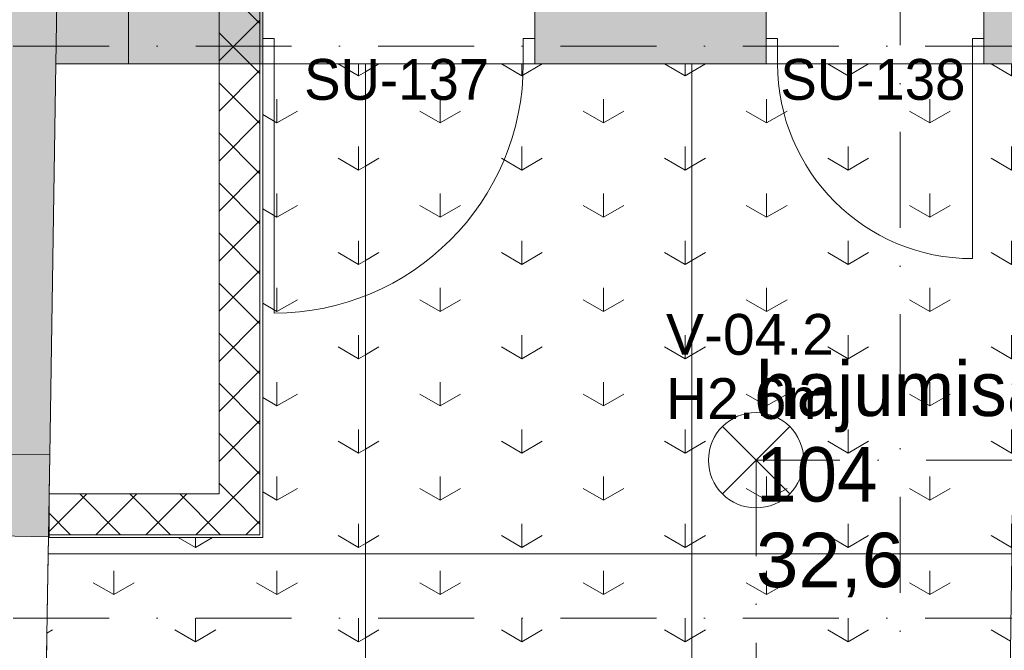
# Model space of a CAD drawing. Header units: millimetres. Extents: x -2532 to 181134, y -4151 to 53885.
# Tile 60 of 165: x 4455 to 8074, y 16077 to 18393. Entities that reach past the tile are written whole.
import ezdxf
from ezdxf.enums import TextEntityAlignment as Align

# ---------------------------------------------------------------- set-up
doc = ezdxf.new("R2010")
doc.units = ezdxf.units.MM
doc.header["$MEASUREMENT"] = 0
for name, pattern in [('Dot & Dashed', [670.277762, 352.777767, -176.388884, 0, -141.111112]), ('Hidden Line', [391.222223, 282.222223, -109]), ('Wipeout_Contour', [1000, 0, -1000])]:
    doc.linetypes.add(name, pattern=pattern)
for name, color, linetype in [('AR - Seinad SS.ol', 7, 'Continuous'), ('AR - Teljed', 7, 'Continuous'), ('AR - Vahelaed', 7, 'Continuous'), ('ARCHICAD Windows', 7, 'Continuous'), ('New_AR - Seinad SS 2', 7, 'Continuous'), ('New_ARCHICAD Door Markers', 7, 'Continuous'), ('New_SA - ripplaed', 7, 'Continuous'), ('SA - tähistused - valgustus', 7, 'Continuous'), ('SA - valgustid', 7, 'Continuous'), ('Tsoonid - Neto', 7, 'Continuous')]:
    doc.layers.add(name, color=color, linetype=linetype)
for name, color, linetype, lineweight in [('AR - Seinad SS.ol_Pen_No__221', 252, 'Continuous', 13), ('AR - Teljed_Pen_No__4', 8, 'Continuous', 13), ('AR - Vahelaed_Pen_No__221', 252, 'Continuous', 13), ('ARCHICAD Windows_Pen_No__221', 252, 'Continuous', 13), ('ARCHICAD Zone Stamps_Pen_No__6', 7, 'Continuous', 5), ('New_AR - Seinad SS 2_Pen_No__207', 5, 'Continuous', 13), ('New_AR - Seinad SS.ol_Pen_No__207', 5, 'Continuous', 13), ('New_ARCHICAD Door Markers_Pen_No__7', 7, 'Continuous', 13), ('New_ARCHICAD Doors_Pen_No__207', 5, 'Continuous', 13), ('New_SA - ripplaed_Pen_No__207', 5, 'Continuous', 9), ('SA - tähistused - valgustus_Pen_No__105', 30, 'Continuous', 5), ('SA - valgustid_Pen_No__105', 30, 'Continuous', 5)]:
    doc.layers.add(name, color=color, linetype=linetype, lineweight=lineweight)
doc.styles.add('GENERATED_STYLE_1', font='txt')
doc.styles.add('GENERATED_STYLE_2', font='txt')
doc.styles.add('GENERATED_STYLE_3', font='txt')
pattern_1 = [(90, (0, 0), (-600, 0), [86.603, -259.808]), (90, (300, 173.2), (-600, 0), [86.603, -259.808]), (30, (0, 0), (-300, 519.615), [86.603, -259.808]), (30, (0, 346.4), (-300, 519.615), [86.603, -259.808]), (150, (0, 0), (300, 519.615), [86.603, -259.808]), (150, (0, 346.4), (300, 519.615), [86.603, -259.808])]
pattern_2 = [(45, (0, 0), (-91.9239, 91.9239), []), (135, (0, 0), (91.9239, 91.9239), [])]
pattern_3 = [(0, (0, 0), (0, 173.2051), [0, -100]), (0, (50, 86.6), (0, 173.2051), [0, -100])]

# ---------------------------------------------------------------- blocks, each defined once
blk = doc.blocks.new('Slab_5_1', base_point=(1193.5, 7176.6))
at = {"layer": 'AR - Vahelaed_Pen_No__221', "linetype": 'Continuous', "flags": 128}
blk.add_lwpolyline([(15778.2, 21156.9, 0.331533), (13823.4, 18922.3), (13795.2, 18606.1), (13790.9, 18007.3), (8842.5, 18007.3), (8855.6, 18722.1), (8855.6, 20011), (8285.6, 20011), (8285.6, 21611), (4641.9, 21611), (4596.4, 18761.5), (5187.9, 18761.5), (5187.9, 16651.1), (4562.7, 16651.1), (4565, 16794.6), (1734.2, 16805.9), (1588.2, 14266.2), (1552.7, 13646.2)], format="xyb", dxfattribs=at)
blk = doc.blocks.new('Slab_9_1', base_point=(4587.9, 18231.1))
at = {"layer": 'AR - Vahelaed_Pen_No__221', "linetype": 'Continuous', "flags": 128}
blk.add_lwpolyline([(4587.9, 18231.1), (4855, 18231.1), (4855, 18758.1), (4596.4, 18761)], close=True, dxfattribs=at)
blk = doc.blocks.new('Slab_204_1', base_point=(4559.2, 16431.1))
at = {"layer": 'New_SA - ripplaed_Pen_No__207', "linetype": 'Continuous'}
h = blk.add_hatch(dxfattribs=at)
h.set_pattern_fill('Grass_0001', color=256, style=0, pattern_type=2)
h.set_pattern_definition(pattern_1)
h.paths.add_polyline_path([(4559.2, 16431.1), (4530.4, 14631.1), (5725.4, 14631.1), (5725.4, 16431.1), (5343.2, 16431.1)])
at = {"layer": 'New_SA - ripplaed_Pen_No__207', "linetype": 'Continuous', "flags": 128}
blk.add_lwpolyline([(4559.2, 16431.1), (4530.4, 14631.1), (5725.4, 14631.1), (5725.4, 16431.1), (5343.2, 16431.1)], close=True, dxfattribs=at)
blk = doc.blocks.new('Slab_205_1', base_point=(5725.4, 14631.1))
at = {"layer": 'New_SA - ripplaed_Pen_No__207', "linetype": 'Continuous'}
h = blk.add_hatch(dxfattribs=at)
h.set_pattern_fill('Grass_0001', color=256, style=0, pattern_type=2)
h.set_pattern_definition(pattern_1)
h.paths.add_polyline_path([(5725.4, 14631.1), (6925.4, 14631.1), (6925.4, 16431.1), (5725.4, 16431.1)])
at = {"layer": 'New_SA - ripplaed_Pen_No__207', "linetype": 'Continuous', "flags": 128}
blk.add_lwpolyline([(5725.4, 14631.1), (6925.4, 14631.1), (6925.4, 16431.1), (5725.4, 16431.1)], close=True, dxfattribs=at)
blk = doc.blocks.new('Slab_206_1', base_point=(6925.4, 14631.1))
at = {"layer": 'New_SA - ripplaed_Pen_No__207', "linetype": 'Continuous'}
h = blk.add_hatch(dxfattribs=at)
h.set_pattern_fill('Grass_0001', color=256, style=0, pattern_type=2)
h.set_pattern_definition(pattern_1)
h.paths.add_polyline_path([(6925.4, 14631.1), (8077.5, 14631.1), (8101.5, 16431.1), (6925.4, 16431.1)])
at = {"layer": 'New_SA - ripplaed_Pen_No__207', "linetype": 'Continuous', "flags": 128}
blk.add_lwpolyline([(6925.4, 14631.1), (8077.5, 14631.1), (8101.5, 16431.1), (6925.4, 16431.1)], close=True, dxfattribs=at)
blk = doc.blocks.new('Slab_208_1', base_point=(4559.2, 16431.1))
at = {"layer": 'New_SA - ripplaed_Pen_No__207', "linetype": 'Continuous'}
h = blk.add_hatch(dxfattribs=at)
h.set_pattern_fill('Grass_0001', color=256, style=0, pattern_type=2)
h.set_pattern_definition(pattern_1)
h.paths.add_polyline_path([(4559.2, 16431.1), (5725.4, 16431.1), (5725.4, 18231.1), (5347.9, 18231.1), (5347.9, 16491.1), (4560.1, 16491.1)])
at = {"layer": 'New_SA - ripplaed_Pen_No__207', "linetype": 'Continuous', "flags": 128}
blk.add_lwpolyline([(4559.2, 16431.1), (5725.4, 16431.1), (5725.4, 18231.1), (5347.9, 18231.1), (5347.9, 16491.1), (4560.1, 16491.1)], close=True, dxfattribs=at)
blk = doc.blocks.new('Slab_209_1', base_point=(5725.4, 16431.1))
at = {"layer": 'New_SA - ripplaed_Pen_No__207', "linetype": 'Continuous'}
h = blk.add_hatch(dxfattribs=at)
h.set_pattern_fill('Grass_0001', color=256, style=0, pattern_type=2)
h.set_pattern_definition(pattern_1)
h.paths.add_polyline_path([(5725.4, 16431.1), (6925.4, 16431.1), (6925.4, 18231.1), (5725.4, 18231.1)])
at = {"layer": 'New_SA - ripplaed_Pen_No__207', "linetype": 'Continuous', "flags": 128}
blk.add_lwpolyline([(5725.4, 16431.1), (6925.4, 16431.1), (6925.4, 18231.1), (5725.4, 18231.1)], close=True, dxfattribs=at)
blk = doc.blocks.new('Slab_210_1', base_point=(6925.4, 16431.1))
at = {"layer": 'New_SA - ripplaed_Pen_No__207', "linetype": 'Continuous'}
h = blk.add_hatch(dxfattribs=at)
h.set_pattern_fill('Grass_0001', color=256, style=0, pattern_type=2)
h.set_pattern_definition(pattern_1)
h.paths.add_polyline_path([(6925.4, 16431.1), (8101.5, 16431.1), (8125.4, 18231.1), (6925.4, 18231.1)])
at = {"layer": 'New_SA - ripplaed_Pen_No__207', "linetype": 'Continuous', "flags": 128}
blk.add_lwpolyline([(6925.4, 16431.1), (8101.5, 16431.1), (8125.4, 18231.1), (6925.4, 18231.1)], close=True, dxfattribs=at)
blk = doc.blocks.new('Ellipse Top Window Opening 22')
at = {"layer": 'ARCHICAD Windows_Pen_No__221', "linetype": 'Hidden Line'}
for p, q in [((-985, 450), (985, 450)), ((-985, 0), (985, 0))]:
    blk.add_line(p, q, dxfattribs=at)
at = {"layer": 'ARCHICAD Windows_Pen_No__221', "linetype": 'Continuous'}
for p, q in [((-985, 0), (-985, 450)), ((985, 0), (985, 450))]:
    blk.add_line(p, q, dxfattribs=at)
blk = doc.blocks.new('Wall_21_1', base_point=(4524.6, 14266.2))
at = {"layer": 'AR - Seinad SS.ol_Pen_No__221', "linetype": 'Continuous'}
for points in [[(4115, 16796.4), (4110.2, 16501), (4560.2, 16493.8), (4565, 16794.6)], [(4074.5, 14266.2), (4524.6, 14266.2), (4528.7, 14524), (4078.8, 14531.2)]]:
    blk.add_hatch(color=256, dxfattribs=at).paths.add_polyline_path(points)
for p, q in [((4560.2, 16493.8), (4110.2, 16501)), ((4528.7, 14524), (4078.8, 14531.2))]:
    blk.add_line(p, q, dxfattribs=at)
at = {"layer": 'AR - Seinad SS.ol_Pen_No__221', "linetype": 'Continuous', "flags": 128}
for points in [[(4115, 16796.4), (4110.2, 16501)], [(4560.2, 16493.8), (4565, 16794.6)], [(4078.8, 14531.2), (4074.5, 14266.2)], [(4524.6, 14266.2), (4528.7, 14524)]]:
    blk.add_lwpolyline(points, dxfattribs=at)
at = {"layer": 'ARCHICAD Windows', "linetype": 'Continuous', "xscale": -1, "zscale": 1000, "rotation": 89.08446811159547}
blk.add_blockref('Ellipse Top Window Opening 22', (4544.4, 15508.9), dxfattribs=at)
blk = doc.blocks.new('Wall_29_1', base_point=(4565, 16794.6))
at = {"layer": 'AR - Seinad SS.ol_Pen_No__221', "linetype": 'Continuous'}
for points in [[(4162, 22241.3), (4082.5, 17266.5), (4572.5, 17264.6), (4651.9, 22233.5)], [(4082.5, 17266.5), (4074.9, 16796.6), (4565, 16794.6)], [(4572.5, 17264.6), (4082.5, 17266.5), (4565, 16794.6)]]:
    blk.add_hatch(color=256, dxfattribs=at).paths.add_polyline_path(points)
at = {"layer": 'AR - Seinad SS.ol_Pen_No__221', "linetype": 'Continuous', "flags": 128}
blk.add_lwpolyline([(4565, 16794.6), (4587.9, 18231.1)], dxfattribs=at)
blk = doc.blocks.new('Wall_210_1', base_point=(4562.7, 16651.1))
at = {"linetype": 'Wipeout_Contour', "ltscale": 52080.634239}
blk.add_wipeout([(5187.9, 16651.1), (5187.9, 16501.1), (5337.9, 16501.1)], dxfattribs=at).dxf.layer = 'New_AR - Seinad SS 2'
at = {"layer": 'New_AR - Seinad SS 2_Pen_No__207', "linetype": 'Continuous'}
h = blk.add_hatch(dxfattribs=at)
h.set_pattern_fill('Concrete_Block_0001', color=256, style=0, pattern_type=2)
h.set_pattern_definition(pattern_2)
h.paths.add_polyline_path([(5187.9, 16651.1), (5187.9, 16501.1), (5337.9, 16501.1)])
at = {"linetype": 'Wipeout_Contour', "ltscale": 69123.130232}
blk.add_wipeout([(5187.9, 16651.1), (4562.7, 16651.1), (4562.7, 16501.1), (5187.9, 16501.1)], dxfattribs=at).dxf.layer = 'New_AR - Seinad SS 2'
at = {"linetype": 'Wipeout_Contour', "ltscale": 52012.698053}
blk.add_wipeout([(5337.9, 16501.1), (5337.9, 16491.1), (5347.9, 16491.1)], dxfattribs=at).dxf.layer = 'New_AR - Seinad SS 2'
at = {"layer": 'New_AR - Seinad SS 2_Pen_No__207', "linetype": 'Continuous'}
h = blk.add_hatch(dxfattribs=at)
h.set_pattern_fill('Concrete_Block_0001', color=256, style=0, pattern_type=2)
h.set_pattern_definition(pattern_2)
h.paths.add_polyline_path([(5187.9, 16651.1), (4562.7, 16651.1), (4562.7, 16501.1), (5187.9, 16501.1)])
h = blk.add_hatch(dxfattribs=at)
h.set_pattern_fill('Plaster_0001', color=256, style=0, pattern_type=2)
h.set_pattern_definition(pattern_3)
h.paths.add_polyline_path([(5337.9, 16501.1), (5337.9, 16491.1), (5347.9, 16491.1)])
at = {"layer": 'New_AR - Seinad SS 2_Pen_No__207', "linetype": 'Continuous', "flags": 128}
blk.add_lwpolyline([(5187.9, 16651.1), (4562.7, 16651.1)], dxfattribs=at)
at = {"linetype": 'Wipeout_Contour', "ltscale": 68907.362141}
blk.add_wipeout([(5337.9, 16501.1), (4562.7, 16501.1), (4562.7, 16491.1), (5337.9, 16491.1)], dxfattribs=at).dxf.layer = 'New_AR - Seinad SS 2'
at = {"layer": 'New_AR - Seinad SS 2_Pen_No__207', "linetype": 'Continuous'}
h = blk.add_hatch(dxfattribs=at)
h.set_pattern_fill('Plaster_0001', color=256, style=0, pattern_type=2)
h.set_pattern_definition(pattern_3)
h.paths.add_polyline_path([(5337.9, 16501.1), (4562.7, 16501.1), (4562.7, 16491.1), (5337.9, 16491.1)])
blk.add_line((5337.9, 16501.1), (4562.7, 16501.1), dxfattribs=at)
at = {"layer": 'New_AR - Seinad SS 2_Pen_No__207', "linetype": 'Continuous', "flags": 128}
for points in [[(4562.7, 16651.1), (4562.7, 16501.1)], [(4562.7, 16501.1), (4562.7, 16491.1)], [(4562.7, 16491.1), (5347.9, 16491.1)]]:
    blk.add_lwpolyline(points, dxfattribs=at)
at = {"linetype": 'Wipeout_Contour', "ltscale": 52269.643143}
blk.add_wipeout([(5337.9, 16651.1), (5187.9, 16651.1), (5337.9, 16501.1)], dxfattribs=at).dxf.layer = 'New_AR - Seinad SS 2'
at = {"layer": 'New_AR - Seinad SS 2_Pen_No__207', "linetype": 'Continuous'}
h = blk.add_hatch(dxfattribs=at)
h.set_pattern_fill('Concrete_Block_0001', color=256, style=0, pattern_type=2)
h.set_pattern_definition(pattern_2)
h.paths.add_polyline_path([(5337.9, 16651.1), (5187.9, 16651.1), (5337.9, 16501.1)])
at = {"linetype": 'Wipeout_Contour', "ltscale": 52025.936019}
blk.add_wipeout([(5347.9, 16501.1), (5337.9, 16501.1), (5347.9, 16491.1)], dxfattribs=at).dxf.layer = 'New_AR - Seinad SS 2'
at = {"layer": 'New_AR - Seinad SS 2_Pen_No__207', "linetype": 'Continuous'}
h = blk.add_hatch(dxfattribs=at)
h.set_pattern_fill('Plaster_0001', color=256, style=0, pattern_type=2)
h.set_pattern_definition(pattern_3)
h.paths.add_polyline_path([(5347.9, 16501.1), (5337.9, 16501.1), (5347.9, 16491.1)])
blk.add_line((5337.9, 16501.1), (5337.9, 16651.1), dxfattribs=at)
at = {"layer": 'New_AR - Seinad SS 2_Pen_No__207', "linetype": 'Continuous', "flags": 128}
blk.add_lwpolyline([(5347.9, 16491.1), (5347.9, 16501.1)], dxfattribs=at)
blk = doc.blocks.new('Wall_211_1', base_point=(5187.9, 16651.1))
at = {"linetype": 'Wipeout_Contour', "ltscale": 58159.399692}
blk.add_wipeout([(5187.9, 18601.5), (5337.9, 18601.5), (5337.9, 18751.5)], dxfattribs=at).dxf.layer = 'New_AR - Seinad SS 2'
at = {"layer": 'New_AR - Seinad SS 2_Pen_No__207', "linetype": 'Continuous'}
h = blk.add_hatch(dxfattribs=at)
h.set_pattern_fill('Concrete_Block_0001', color=256, style=0, pattern_type=2)
h.set_pattern_definition(pattern_2)
h.paths.add_polyline_path([(5187.9, 18601.5), (5337.9, 18601.5), (5337.9, 18751.5)])
at = {"linetype": 'Wipeout_Contour', "ltscale": 58503.782395}
blk.add_wipeout([(5337.9, 18751.5), (5347.9, 18751.5), (5347.9, 18761.5)], dxfattribs=at).dxf.layer = 'New_AR - Seinad SS 2'
at = {"linetype": 'Wipeout_Contour', "ltscale": 73589.881171}
blk.add_wipeout([(5337.9, 16651.1), (5337.9, 18601.5), (5187.9, 18601.5), (5187.9, 16651.1)], dxfattribs=at).dxf.layer = 'New_AR - Seinad SS 2'
at = {"layer": 'New_AR - Seinad SS 2_Pen_No__207', "linetype": 'Continuous'}
h = blk.add_hatch(dxfattribs=at)
h.set_pattern_fill('Plaster_0001', color=256, style=0, pattern_type=2)
h.set_pattern_definition(pattern_3)
h.paths.add_polyline_path([(5337.9, 18751.5), (5347.9, 18751.5), (5347.9, 18761.5)])
h = blk.add_hatch(dxfattribs=at)
h.set_pattern_fill('Concrete_Block_0001', color=256, style=0, pattern_type=2)
h.set_pattern_definition(pattern_2)
h.paths.add_polyline_path([(5337.9, 16651.1), (5337.9, 18601.5), (5187.9, 18601.5), (5187.9, 16651.1)])
at = {"layer": 'New_AR - Seinad SS 2_Pen_No__207', "linetype": 'Continuous', "flags": 128}
blk.add_lwpolyline([(5187.9, 18601.5), (5187.9, 16651.1)], dxfattribs=at)
at = {"linetype": 'Wipeout_Contour', "ltscale": 73684.632642}
blk.add_wipeout([(5347.9, 16501.1), (5347.9, 18751.5), (5337.9, 18751.5), (5337.9, 16501.1)], dxfattribs=at).dxf.layer = 'New_AR - Seinad SS 2'
at = {"layer": 'New_AR - Seinad SS 2_Pen_No__207', "linetype": 'Continuous'}
h = blk.add_hatch(dxfattribs=at)
h.set_pattern_fill('Plaster_0001', color=256, style=0, pattern_type=2)
h.set_pattern_definition(pattern_3)
h.paths.add_polyline_path([(5347.9, 16501.1), (5347.9, 18751.5), (5337.9, 18751.5), (5337.9, 16501.1)])
for p in [(5337.9, 18751.5), (5337.9, 16501.1)]:
    blk.add_line(p, (5337.9, 16651.1), dxfattribs=at)
at = {"layer": 'New_AR - Seinad SS 2_Pen_No__207', "linetype": 'Continuous', "flags": 128}
blk.add_lwpolyline([(5347.9, 16501.1), (5347.9, 18761.5)], dxfattribs=at)
at = {"linetype": 'Wipeout_Contour', "ltscale": 58264.324641}
blk.add_wipeout([(5187.9, 18751.5), (5187.9, 18601.5), (5337.9, 18751.5)], dxfattribs=at).dxf.layer = 'New_AR - Seinad SS 2'
at = {"layer": 'New_AR - Seinad SS 2_Pen_No__207', "linetype": 'Continuous'}
h = blk.add_hatch(dxfattribs=at)
h.set_pattern_fill('Concrete_Block_0001', color=256, style=0, pattern_type=2)
h.set_pattern_definition(pattern_2)
h.paths.add_polyline_path([(5187.9, 18751.5), (5187.9, 18601.5), (5337.9, 18751.5)])
at = {"linetype": 'Wipeout_Contour', "ltscale": 58511.895907}
blk.add_wipeout([(5337.9, 18761.5), (5337.9, 18751.5), (5347.9, 18761.5)], dxfattribs=at).dxf.layer = 'New_AR - Seinad SS 2'
at = {"layer": 'New_AR - Seinad SS 2_Pen_No__207', "linetype": 'Continuous'}
h = blk.add_hatch(dxfattribs=at)
h.set_pattern_fill('Plaster_0001', color=256, style=0, pattern_type=2)
h.set_pattern_definition(pattern_3)
h.paths.add_polyline_path([(5337.9, 18761.5), (5337.9, 18751.5), (5347.9, 18761.5)])
blk.add_line((5337.9, 18751.5), (5187.9, 18751.5), dxfattribs=at)
at = {"layer": 'New_AR - Seinad SS 2_Pen_No__207', "linetype": 'Continuous', "flags": 128}
blk.add_lwpolyline([(5347.9, 18761.5), (5337.9, 18761.5)], dxfattribs=at)
blk = doc.blocks.new('Standard grid marker')
at = {"layer": 'AR - Teljed_Pen_No__4', "linetype": 'Dot & Dashed'}
blk.add_line((1000, 0), (44867.9, 0), dxfattribs=at)
at = {"layer": 'AR - Teljed_Pen_No__4', "style": 'GENERATED_STYLE_1'}
for tag, p in [('AC_MarkerText_1_0', (-300, 14.3)), ('AC_MarkerText_1_1', (46167.9, 14.3))]:
    blk.add_attdef(tag, text='', height=250, dxfattribs=at).set_placement(p, align=Align.MIDDLE_CENTER)
blk = doc.blocks.new('Standard grid marker_5')
at = {"layer": 'AR - Teljed_Pen_No__4', "linetype": 'Dot & Dashed'}
blk.add_line((1000, 0), (22784, 0), dxfattribs=at)
at = {"layer": 'AR - Teljed_Pen_No__4', "style": 'GENERATED_STYLE_1'}
blk.add_attdef('AC_MarkerText_1', text='', height=250, rotation=270, dxfattribs=at).set_placement((-300, 12.1), align=Align.MIDDLE_CENTER)
blk = doc.blocks.new('Pendant Lamp 22')
at = {"layer": 'SA - valgustid_Pen_No__105', "linetype": 'Continuous'}
for p, q in [((-123.7, 123.7), (123.7, -123.7)), ((-123.7, -123.7), (123.7, 123.7))]:
    blk.add_line(p, q, dxfattribs=at)
for start, end in [(0, 180), (180, 0)]:
    blk.add_arc((0, 0), 175, start, end, dxfattribs=at)
blk = doc.blocks.new('Label_126_1', base_point=(7161.5, 16774.8))
at = {"layer": 'SA - tähistused - valgustus_Pen_No__105', "char_height": 150, "attachment_point": 1, "style": 'GENERATED_STYLE_3'}
for s, insert in [('\\A1;{\\pql;\\pt0,105000;\\fArial|b0|i0|c0|p34;V-04.2\\fArial|b0|i0|c0|p34;\\A1{\\H.66x;\\S^  ;}\\fArial|b0|i0|c0|p34;\\fArial|b0|i0|c0|p34;\\A1{\\H.66x;\\S^  ;}\\fArial|b0|i0|c0|p34; \\fArial|b0|i0|c0|p34;\\fArial|b0|i0|c0|p34;\\fArial|b0|i0|c0|p34;\\fArial|b0|i0|c0|p34;\\fArial|b0|i0|c0|p34;\\fArial|b0|i0|c0|p34;\\fArial|b0|i0|c0|p34;\\fArial|b0|i0|c0|p34;\\fArial|b0|i0|c0|p34;\\fArial|b0|i0|c0|p34;\\fArial|b0|i0|c0|p34;\\fArial|b0|i0|c0|p34;\\fArial|b0|i0|c0|p34;\\fArial|b0|i0|c0|p34;\\fArial|b0|i0|c0|p34;\\fArial|b0|i0|c0|p34;\\fArial|b0|i0|c0|p34;\\fArial|b0|i0|c0|p34;\\fArial|b0|i0|c0|p34;\\fArial|b0|i0|c0|p34;\\fArial|b0|i0|c0|p34;\\fArial|b0|i0|c0|p34;\\fArial|b0|i0|c0|p34;\\fArial|b0|i0|c0|p34;\\fArial|b0|i0|c0|p34;\\fArial|b0|i0|c0|p34;\\fArial|b0|i0|c0|p34;\\fArial|b0|i0|c0|p34;\\fArial|b0|i0|c0|p34;\\fArial|b0|i0|c0|p34;\\fArial|b0|i0|c0|p34;\\fArial|b0|i0|c0|p34;\\fArial|b0|i0|c0|p34;\\fArial|b0|i0|c0|p34;\\fArial|b0|i0|c0|p34;\\fArial|b0|i0|c0|p34;\\fArial|b0|i0|c0|p34;\\fArial|b0|i0|c0|p34;\\fArial|b0|i0|c0|p34;\\fArial|b0|i0|c0|p34;\\fArial|b0|i0|c0|p34;\\fArial|b0|i0|c0|p34;\\fArial|b0|i0|c0|p34;}', (6830.3, 17312)), ('\\A1;{\\pql;\\pt0,105000;\\fArial|b0|i0|c0|p34;H2.6m \\fArial|b0|i0|c0|p34;\\A1{\\H.66x;\\S^  ;}\\fArial|b0|i0|c0|p34;\\fArial|b0|i0|c0|p34;\\A1{\\H.66x;\\S^  ;}\\fArial|b0|i0|c0|p34;\\fArial|b0|i0|c0|p34;\\fArial|b0|i0|c0|p34;\\fArial|b0|i0|c0|p34;\\fArial|b0|i0|c0|p34;\\fArial|b0|i0|c0|p34;\\fArial|b0|i0|c0|p34;\\fArial|b0|i0|c0|p34;\\fArial|b0|i0|c0|p34;\\fArial|b0|i0|c0|p34;\\fArial|b0|i0|c0|p34;\\fArial|b0|i0|c0|p34;\\fArial|b0|i0|c0|p34;\\fArial|b0|i0|c0|p34;\\fArial|b0|i0|c0|p34;\\fArial|b0|i0|c0|p34;\\fArial|b0|i0|c0|p34;\\fArial|b0|i0|c0|p34;\\fArial|b0|i0|c0|p34;\\fArial|b0|i0|c0|p34;\\fArial|b0|i0|c0|p34;\\fArial|b0|i0|c0|p34;\\fArial|b0|i0|c0|p34;\\fArial|b0|i0|c0|p34;\\fArial|b0|i0|c0|p34;\\fArial|b0|i0|c0|p34;\\fArial|b0|i0|c0|p34;\\fArial|b0|i0|c0|p34;\\fArial|b0|i0|c0|p34;\\fArial|b0|i0|c0|p34;\\fArial|b0|i0|c0|p34;\\fArial|b0|i0|c0|p34;\\fArial|b0|i0|c0|p34;\\fArial|b0|i0|c0|p34;\\fArial|b0|i0|c0|p34;\\fArial|b0|i0|c0|p34;\\fArial|b0|i0|c0|p34;\\fArial|b0|i0|c0|p34;\\fArial|b0|i0|c0|p34;\\fArial|b0|i0|c0|p34;\\fArial|b0|i0|c0|p34;\\fArial|b0|i0|c0|p34;\\fArial|b0|i0|c0|p34;\\fArial|b0|i0|c0|p34;}', (6830.3, 17076.3))]:
    blk.add_mtext(s, dxfattribs=dict(at, insert=insert))
blk = doc.blocks.new('Label_324_1', base_point=(4055.1, 17886.1))
at = {"layer": 'SA - tähistused - valgustus_Pen_No__105', "insert": (3753.7, 17309.4), "char_height": 150, "attachment_point": 1, "rotation": 90, "style": 'GENERATED_STYLE_3'}
blk.add_mtext('\\A1;{\\pql;\\pt0,105000;\\fArial|b0|i0|c0|p34;V-18 H2.3m\\fArial|b0|i0|c0|p34;\\A1{\\H.66x;\\S^  ;}\\fArial|b0|i0|c0|p34;\\fArial|b0|i0|c0|p34;\\A1{\\H.66x;\\S^  ;}\\fArial|b0|i0|c0|p34; \\fArial|b0|i0|c0|p34;\\fArial|b0|i0|c0|p34;\\fArial|b0|i0|c0|p34;\\fArial|b0|i0|c0|p34;\\fArial|b0|i0|c0|p34;\\fArial|b0|i0|c0|p34;\\fArial|b0|i0|c0|p34;\\fArial|b0|i0|c0|p34;\\fArial|b0|i0|c0|p34;\\fArial|b0|i0|c0|p34;\\fArial|b0|i0|c0|p34;\\fArial|b0|i0|c0|p34;\\fArial|b0|i0|c0|p34;\\fArial|b0|i0|c0|p34;\\fArial|b0|i0|c0|p34;\\fArial|b0|i0|c0|p34;\\fArial|b0|i0|c0|p34;\\fArial|b0|i0|c0|p34;\\fArial|b0|i0|c0|p34;\\fArial|b0|i0|c0|p34;\\fArial|b0|i0|c0|p34;\\fArial|b0|i0|c0|p34;\\fArial|b0|i0|c0|p34;\\fArial|b0|i0|c0|p34;\\fArial|b0|i0|c0|p34;\\fArial|b0|i0|c0|p34;\\fArial|b0|i0|c0|p34;\\fArial|b0|i0|c0|p34;\\fArial|b0|i0|c0|p34;\\fArial|b0|i0|c0|p34;\\fArial|b0|i0|c0|p34;\\fArial|b0|i0|c0|p34;\\fArial|b0|i0|c0|p34;\\fArial|b0|i0|c0|p34;\\fArial|b0|i0|c0|p34;\\fArial|b0|i0|c0|p34;\\fArial|b0|i0|c0|p34;\\fArial|b0|i0|c0|p34;\\fArial|b0|i0|c0|p34;\\fArial|b0|i0|c0|p34;\\fArial|b0|i0|c0|p34;\\fArial|b0|i0|c0|p34;\\fArial|b0|i0|c0|p34;}', dxfattribs=at)
blk = doc.blocks.new('hajumisala_104_50_1', base_point=(8087.6, 16542.7))
at = {"layer": 'ARCHICAD Zone Stamps_Pen_No__6', "insert": (7161.6, 16508.6), "char_height": 200, "attachment_point": 1, "style": 'GENERATED_STYLE_1'}
blk.add_mtext('\\A1;{\\pql;\\pt0,600;\\fArial Baltic|b0|i0|c186|p34;32,6\\fArial Baltic|b0|i0|c186|p34;\\A1{\\H.66x;\\S^  ;}\\fArial Baltic|b0|i0|c186|p34;\\fArial Baltic|b0|i0|c186|p34;\\A1{\\H.66x;\\S^  ;}}', dxfattribs=at)
at = {"layer": 'ARCHICAD Zone Stamps_Pen_No__6'}
for tag, style, p in [('DUMMY_849', 'GENERATED_STYLE_1', (8467.2, 17182.9)), ('ROOM_NAME', 'GENERATED_STYLE_1', (7161.6, 17137.2)), ('DUMMY_850', 'GENERATED_STYLE_2', (7616.9, 16868.6)), ('ROOM_NUMBER', 'GENERATED_STYLE_2', (7161.6, 16822.9)), ('DUMMY_851', 'GENERATED_STYLE_1', (7161.6, 16554.3))]:
    blk.add_attdef(tag, text='', height=200, dxfattribs=dict(at, style=style)).set_placement(p, align=Align.TOP_LEFT)
blk = doc.blocks.new('D Marker 22[55]_1', base_point=(7598.6, 18727.8))
at = {"layer": 'New_ARCHICAD Door Markers_Pen_No__7', "style": 'GENERATED_STYLE_1'}
blk.add_attdef('AC_WIDO_ID', text='', height=150, dxfattribs=at).set_placement((7251, 18053.5), align=Align.BOTTOM_LEFT)
blk = doc.blocks.new('Door 22[57]_1')
at = {"layer": 'New_ARCHICAD Doors_Pen_No__207', "linetype": 'Continuous'}
for p, q in [((7198.6, 18323.1), (7198.6, 18732.3)), ((7998.6, 18323.1), (7998.6, 18723.4)), ((7198.6, 18323.1), (7240.6, 18323.1)), ((7198.6, 18231.1), (7198.6, 18323.1)), ((7198.6, 18231.1), (7198.6, 18323.1)), ((7198.6, 18231.1), (7198.6, 18323.1)), ((7240.6, 18323.1), (7240.6, 18231.1)), ((7956.6, 18231.1), (7956.6, 18323.1)), ((7956.6, 18323.1), (7998.6, 18323.1)), ((7998.6, 18323.1), (7998.6, 18231.1)), ((7998.6, 18231.1), (7998.6, 18323.1)), ((7998.6, 18231.1), (7998.6, 18323.1)), ((7198.6, 18231.1), (7161.6, 18231.1)), ((7198.6, 18231.1), (7161.6, 18231.1)), ((7240.6, 18231.1), (7198.6, 18231.1)), ((7998.6, 18231.1), (7956.6, 18231.1)), ((7956.6, 18231.1), (7956.6, 17515.1)), ((7998.6, 18231.1), (8035.6, 18231.1)), ((7998.6, 18231.1), (8035.6, 18231.1))]:
    blk.add_line(p, q, dxfattribs=at)
blk.add_arc((7956.6, 18231.1), 716, 180, 270, dxfattribs=at)
at = {"layer": 'New_ARCHICAD Door Markers'}
ref = blk.add_blockref('D Marker 22[55]_1', (7598.6, 18727.8), dxfattribs=at)
ref.add_attrib('AC_WIDO_ID', 'SU-138', dxfattribs={"layer": 'New_ARCHICAD Door Markers_Pen_No__7', "color": 7, "height": 150, "style": 'GENERATED_STYLE_1'}).set_placement((7251, 18053.5), align=Align.BOTTOM_LEFT)
blk = doc.blocks.new('D Marker 22[56]_1', base_point=(5847.9, 18747.2))
at = {"layer": 'New_ARCHICAD Door Markers_Pen_No__7', "style": 'GENERATED_STYLE_1'}
blk.add_attdef('AC_WIDO_ID', text='', height=150, dxfattribs=at).set_placement((5500.3, 18053.5), align=Align.BOTTOM_LEFT)
blk = doc.blocks.new('Door 22[58]_1')
at = {"layer": 'New_ARCHICAD Doors_Pen_No__207', "linetype": 'Continuous'}
for p, q in [((5347.9, 18323.1), (5347.9, 18752.7)), ((6347.9, 18323.1), (6347.9, 18741.7)), ((5389.9, 18323.1), (5347.9, 18323.1)), ((5347.9, 18323.1), (5347.9, 18231.1)), ((5347.9, 18231.1), (5347.9, 18323.1)), ((5347.9, 18231.1), (5347.9, 18323.1)), ((5389.9, 18231.1), (5389.9, 18323.1)), ((6347.9, 18323.1), (6305.9, 18323.1)), ((6305.9, 18323.1), (6305.9, 18231.1)), ((6347.9, 18231.1), (6347.9, 18323.1)), ((6347.9, 18231.1), (6347.9, 18323.1)), ((6347.9, 18231.1), (6347.9, 18323.1)), ((5347.9, 18231.1), (5310.9, 18231.1)), ((5347.9, 18231.1), (5310.9, 18231.1)), ((5347.9, 18231.1), (5389.9, 18231.1)), ((5389.9, 18231.1), (5389.9, 17315.1)), ((6305.9, 18231.1), (6347.9, 18231.1)), ((6347.9, 18231.1), (6384.9, 18231.1)), ((6347.9, 18231.1), (6384.9, 18231.1))]:
    blk.add_line(p, q, dxfattribs=at)
blk.add_arc((5389.9, 18231.1), 916, 270, 0, dxfattribs=at)
at = {"layer": 'New_ARCHICAD Door Markers'}
ref = blk.add_blockref('D Marker 22[56]_1', (5847.9, 18747.2), dxfattribs=at)
ref.add_attrib('AC_WIDO_ID', 'SU-137', dxfattribs={"layer": 'New_ARCHICAD Door Markers_Pen_No__7', "color": 7, "height": 150, "style": 'GENERATED_STYLE_1'}).set_placement((5500.3, 18053.5), align=Align.BOTTOM_LEFT)
blk = doc.blocks.new('Wall_366_1', base_point=(4587.9, 18231.1))
at = {"layer": 'AR - Seinad SS.ol_Pen_No__221', "linetype": 'Continuous'}
for points in [[(4587.9, 18231.1), (4855, 18231.1), (4855, 18241.1), (4855, 18356.1), (4855, 18758.1), (4596.4, 18761)], [(6347.9, 18231.1), (7198.6, 18231.1), (7198.6, 18241.1), (7198.6, 18356.1), (7198.6, 18732.3), (6347.9, 18741.7), (6347.9, 18323.1)], [(7998.6, 18723.4), (7998.6, 18323.1), (7998.6, 18231.1), (8125.4, 18231.1), (8132, 18722)]]:
    blk.add_hatch(color=256, dxfattribs=at).paths.add_polyline_path(points)
at = {"layer": 'New_AR - Seinad SS.ol_Pen_No__207', "linetype": 'Continuous'}
blk.add_hatch(color=256, dxfattribs=at).paths.add_polyline_path([(4855, 18231.1), (5347.9, 18231.1), (5347.9, 18323.1), (5347.9, 18752.7), (4855, 18758.1), (4855, 18356.1), (4855, 18241.1)])
at = {"layer": 'AR - Seinad SS.ol_Pen_No__221', "linetype": 'Continuous'}
for p, q in [((4855, 18356.1), (4855, 18758.1)), ((6347.9, 18323.1), (6347.9, 18741.7)), ((7998.6, 18323.1), (7998.6, 18723.4)), ((4855, 18241.1), (4855, 18356.1)), ((6347.9, 18231.1), (6347.9, 18323.1)), ((7998.6, 18231.1), (7998.6, 18323.1)), ((4855, 18231.1), (4855, 18241.1)), ((6347.9, 18231.1), (6384.9, 18231.1)), ((7198.6, 18231.1), (7161.6, 18231.1)), ((7998.6, 18231.1), (8035.6, 18231.1))]:
    blk.add_line(p, q, dxfattribs=at)
at = {"layer": 'AR - Seinad SS.ol_Pen_No__221', "linetype": 'Continuous', "flags": 128}
for points in [[(4855, 18758.1), (4596.4, 18761)], [(6910.1, 18735.4), (6347.9, 18741.7)], [(7198.6, 18732.3), (7130.2, 18733)], [(8132, 18722), (7998.6, 18723.4)], [(4587.9, 18231.1), (4855, 18231.1)], [(6347.9, 18231.1), (7198.6, 18231.1)], [(7998.6, 18231.1), (8125.4, 18231.1)]]:
    blk.add_lwpolyline(points, dxfattribs=at)
at = {"layer": 'New_AR - Seinad SS.ol_Pen_No__207', "linetype": 'Continuous', "flags": 128}
for points in [[(5347.9, 18752.7), (4855, 18758.1)], [(5347.9, 18752.7), (5347.9, 18323.1)], [(7198.6, 18732.3), (7198.6, 18356.1)], [(7198.6, 18356.1), (7198.6, 18323.1)], [(5347.9, 18323.1), (5347.9, 18231.1)], [(7198.6, 18323.1), (7198.6, 18241.1)], [(4855, 18231.1), (5347.9, 18231.1)], [(7198.6, 18241.1), (7198.6, 18231.1)]]:
    blk.add_lwpolyline(points, dxfattribs=at)
at = {"layer": 'New_ARCHICAD Doors_Pen_No__207', "linetype": 'Continuous'}
for name in ['Door 22[58]_1', 'Door 22[57]_1']:
    blk.add_blockref(name, (0, 0), dxfattribs=at)

msp = doc.modelspace()

# ---------------------------------------------------------------- linework, layer by layer
at = {"layer": 'SA - tähistused - valgustus_Pen_No__105', "linetype": 'Dot & Dashed'}
for p, q in [((12162, 16774.8), (7161.5, 16774.8)), ((7161.5, 16774.8), (7161.5, 15274.8))]:
    msp.add_line(p, q, dxfattribs=at)

# ---------------------------------------------------------------- block references
at = {"layer": 'AR - Seinad SS.ol'}
for name, p in [('Wall_29_1', (4565, 16794.6)), ('Wall_21_1', (4524.6, 14266.2))]:
    msp.add_blockref(name, p, dxfattribs=at)
at = {"layer": 'AR - Teljed', "linetype": 'Continuous', "zscale": 1000, "rotation": 90}
msp.add_blockref('Standard grid marker_5', (7691.5, -1471.7), dxfattribs=at)
at = {"layer": 'AR - Vahelaed', "linetype": 'Continuous'}
for name, p in [('Slab_5_1', (1193.5, 7176.6)), ('Slab_9_1', (4587.9, 18231.1))]:
    msp.add_blockref(name, p, dxfattribs=at)
at = {"layer": 'New_SA - ripplaed', "linetype": 'Continuous'}
for name, p in [('Slab_208_1', (4559.2, 16431.1)), ('Slab_209_1', (5725.4, 16431.1)), ('Slab_210_1', (6925.4, 16431.1)), ('Slab_204_1', (4559.2, 16431.1)), ('Slab_205_1', (5725.4, 14631.1)), ('Slab_206_1', (6925.4, 14631.1))]:
    msp.add_blockref(name, p, dxfattribs=at)
at = {"layer": 'SA - tähistused - valgustus', "linetype": 'Continuous'}
for name, p in [('Label_324_1', (4055.1, 17886.1)), ('Label_126_1', (7161.5, 16774.8))]:
    msp.add_blockref(name, p, dxfattribs=at)
at = {"layer": 'SA - valgustid', "linetype": 'Continuous', "zscale": 1000}
msp.add_blockref('Pendant Lamp 22', (7161.5, 16774.8), dxfattribs=at)
at = {"layer": 'Tsoonid - Neto', "linetype": 'Continuous'}
ref = msp.add_blockref('hajumisala_104_50_1', (8087.6, 16542.7), dxfattribs=at)
ref.add_attrib('ROOM_NAME', 'hajumisala', dxfattribs={"layer": 'ARCHICAD Zone Stamps_Pen_No__6', "color": 7, "height": 200, "style": 'GENERATED_STYLE_1'}).set_placement((7161.6, 17137.2), align=Align.TOP_LEFT)
ref.add_attrib('ROOM_NUMBER', '104', dxfattribs={"layer": 'ARCHICAD Zone Stamps_Pen_No__6', "color": 7, "height": 200, "style": 'GENERATED_STYLE_2'}).set_placement((7161.6, 16822.9), align=Align.TOP_LEFT)

# ---------------------------------------------------------------- next in the draw order: block references
at = {"layer": 'New_AR - Seinad SS 2'}
msp.add_blockref('Wall_210_1', (4562.7, 16651.1), dxfattribs=at)

# ---------------------------------------------------------------- next in the draw order: block references
msp.add_blockref('Wall_211_1', (5187.9, 16651.1), dxfattribs=at)

# ---------------------------------------------------------------- next in the draw order: block references
at = {"layer": 'AR - Seinad SS.ol'}
msp.add_blockref('Wall_366_1', (4587.9, 18231.1), dxfattribs=at)
at = {"layer": 'AR - Teljed', "linetype": 'Continuous', "zscale": 1000}
for p in [(-1931.8, 18294.9), (-1931.8, 16194.8)]:
    msp.add_blockref('Standard grid marker', p, dxfattribs=at)

doc.saveas('drawing.dxf')
